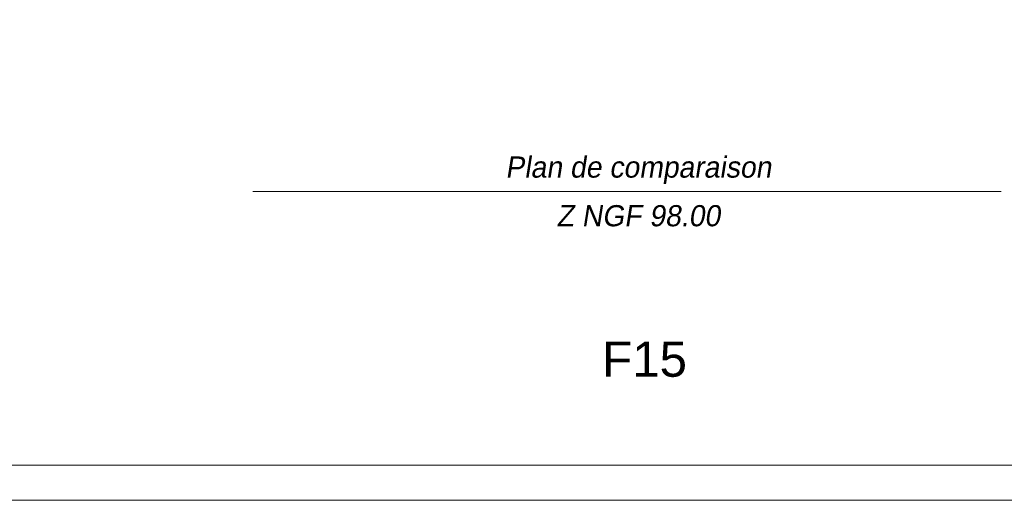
# Model space of a CAD drawing. Extents: x 1304067 to 1304684, y 94 to 123.
# Tile 36 of 57: x 1304396.41 to 1304410.37, y 93.62 to 100.44. Entities that reach past the tile are written whole.
import ezdxf
from ezdxf.enums import TextEntityAlignment as Align

# ---------------------------------------------------------------- set-up
doc = ezdxf.new("R2010")
doc.units = 0
doc.header["$LTSCALE"] = 0.1
doc.layers.get('0').update_dxf_attribs({"lineweight": 9})
doc.layers.add('0_Cadre', color=7, linetype='Continuous', lineweight=9)
doc.layers.add('_Alti', color=115, linetype='Continuous', lineweight=9)
doc.styles.add('ECRITURE2', font='BKANT.TTF', dxfattribs={"width": 1.001, "oblique": 18})
doc.styles.get("Standard").update_dxf_attribs({"font": 'arial.ttf'})

msp = doc.modelspace()

# ---------------------------------------------------------------- linework, layer by layer
at = {"layer": '0_Cadre'}
msp.add_lwpolyline([(1304375.414, 123.32), (1304417.414, 123.32), (1304417.414, 93.62), (1304375.414, 93.62)], close=True, dxfattribs=at)
msp.add_lwpolyline([(1304377.214, 94.12), (1304416.114, 94.12, 0.414214), (1304416.914, 94.92), (1304416.914, 122.02, 0.414214), (1304416.114, 122.82), (1304377.214, 122.82, 0.414214), (1304376.414, 122.02), (1304376.414, 94.92, 0.414214)], format="xyb", close=True, dxfattribs=at)
at = {"layer": '_Alti'}
msp.add_line((1304399.718, 98), (1304410.324, 98), dxfattribs=at)

# ---------------------------------------------------------------- texts
msp.add_text('F15', height=0.5).set_placement((1304404.668, 95.372))
at = {"layer": '_Alti', "style": 'ECRITURE2', "oblique": 9}
for s, p in [('Plan de comparaison', (1304405.181, 98.346)), ('Z NGF 98.00', (1304405.181, 97.656))]:
    msp.add_text(s, height=0.3, dxfattribs=at).set_placement(p, align=Align.MIDDLE_CENTER)

doc.saveas('drawing.dxf')
